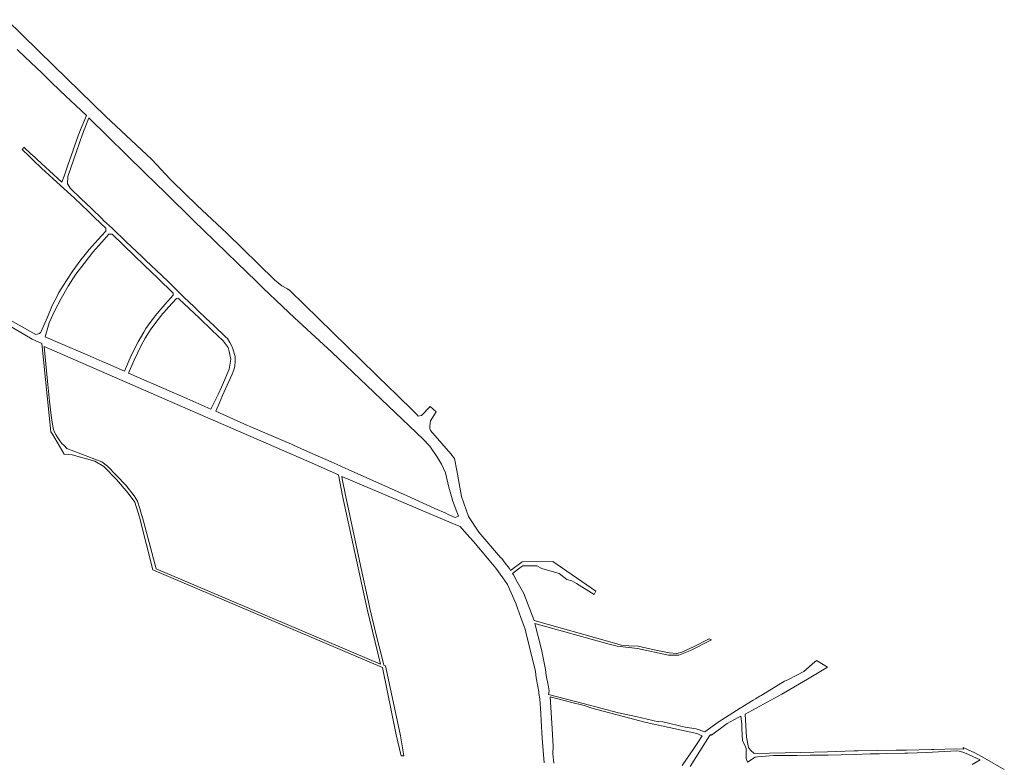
# Model space of a CAD drawing. Header units: metres. Extents: x 5552311 to 5555313, y 5709371 to 5712599.
# Tile 71 of 71: x 5553361 to 5554723, y 5711226 to 5712252. Entities that reach past the tile are written whole.
import ezdxf

# ---------------------------------------------------------------- set-up
doc = ezdxf.new("R2010")
doc.units = ezdxf.units.M
doc.header["$MEASUREMENT"] = 0
doc.layers.add('218-kontur użytku gruntowego', color=60, linetype='CONTINUOUS')

msp = doc.modelspace()

# ---------------------------------------------------------------- linework, layer by layer
at = {"layer": '218-kontur użytku gruntowego', "linetype": 'Continuous', "lineweight": 9, "flags": 128}
for points in [[(5553408.4, 5712188.6), (5553343.7, 5712252.1)], [(5553357.8, 5712211), (5553369.2, 5712200.2)], [(5553369.2, 5712200.2), (5553392, 5712178.5)], [(5553480.3, 5712118.5), (5553408.4, 5712188.6)], [(5553392, 5712178.5), (5553401.2, 5712169.7)], [(5553401.2, 5712169.7), (5553404.6, 5712166.3)], [(5553404.6, 5712166.3), (5553417.6, 5712154)], [(5553417.6, 5712154), (5553453.6, 5712119.8)], [(5553453.6, 5712119.8), (5553444, 5712096.6)], [(5553448.1, 5712093.7), (5553457.2, 5712116.4)], [(5553457.2, 5712116.4), (5553534.7, 5712040.2)], [(5553544.1, 5712058.8), (5553480.3, 5712118.5)], [(5553444, 5712096.6), (5553435.4, 5712072.4)], [(5553439.8, 5712069.8), (5553448.1, 5712093.7)], [(5553366.1, 5712074.1), (5553365, 5712072.5)], [(5553365, 5712072.5), (5553374.4, 5712063.5)], [(5553367, 5712075.9), (5553366.1, 5712074.1)], [(5553376.8, 5712066.9), (5553367, 5712075.9)], [(5553382.2, 5712062), (5553376.8, 5712066.9)], [(5553427.8, 5712035.3), (5553439.8, 5712069.8)], [(5553435.2, 5712071.8), (5553428, 5712051)], [(5553435.4, 5712072.4), (5553435.2, 5712071.8)], [(5553374.4, 5712063.5), (5553380.1, 5712058)], [(5553380.1, 5712058), (5553391.7, 5712046.9)], [(5553385.5, 5712059), (5553382.2, 5712062)], [(5553419.8, 5712027.7), (5553385.5, 5712059)], [(5553569.3, 5712031.9), (5553544.1, 5712058.8)], [(5553391.7, 5712046.9), (5553417.7, 5712023.1)], [(5553428, 5712051), (5553422.7, 5712035.9)], [(5553534.7, 5712040.2), (5553549, 5712026.1)], [(5553422.7, 5712035.9), (5553419.8, 5712027.7)], [(5553427.6, 5712025.5), (5553427.8, 5712035.3)], [(5553431.7, 5712018.7), (5553427.6, 5712025.5)], [(5553549, 5712026.1), (5553562.8, 5712012.8)], [(5553572.3, 5712029), (5553569.3, 5712031.9)], [(5553606.6, 5711995.4), (5553572.3, 5712029)], [(5553417.7, 5712023.1), (5553432.1, 5712010.1)], [(5553446.1, 5712004.9), (5553431.7, 5712018.7)], [(5553562.8, 5712012.8), (5553575.5, 5712000.2)], [(5553432.1, 5712010.1), (5553437.3, 5712005.4)], [(5553437.3, 5712005.4), (5553456.6, 5711986.9)], [(5553460.6, 5711991.1), (5553446.1, 5712004.9)], [(5553575.5, 5712000.2), (5553589.2, 5711987)], [(5553456.6, 5711986.9), (5553465.4, 5711978.5)], [(5553475.1, 5711977.3), (5553460.6, 5711991.1)], [(5553589.2, 5711987), (5553602.7, 5711973.7)], [(5553647.6, 5711957), (5553606.6, 5711995.4)], [(5553465.4, 5711978.5), (5553480.6, 5711964)], [(5553477.6, 5711974), (5553475.1, 5711977.3)], [(5553489.2, 5711964.1), (5553477.6, 5711974)], [(5553602.7, 5711973.7), (5553615.7, 5711961.1)], [(5553480.6, 5711959.8), (5553474.6, 5711953.3)], [(5553480.6, 5711964), (5553480.6, 5711959.8)], [(5553495.9, 5711957.6), (5553489.2, 5711964.1)], [(5553502.8, 5711950.9), (5553495.9, 5711957.6)], [(5553615.7, 5711961.1), (5553647.9, 5711929.9)], [(5553713.8, 5711892.7), (5553647.6, 5711957)], [(5553469.9, 5711948.2), (5553461.8, 5711939.2)], [(5553462.5, 5711930.7), (5553475.2, 5711944.6)], [(5553474.6, 5711953.3), (5553469.9, 5711948.2)], [(5553475.2, 5711944.6), (5553484.8, 5711955.5)], [(5553484.8, 5711955.5), (5553489.2, 5711955.6)], [(5553489.2, 5711955.6), (5553505, 5711940.5)], [(5553509.3, 5711944.8), (5553502.8, 5711950.9)], [(5553516.2, 5711938.2), (5553509.3, 5711944.8)], [(5553457.5, 5711934.3), (5553450.2, 5711925.4)], [(5553450.4, 5711915.2), (5553462.5, 5711930.7)], [(5553461.8, 5711939.2), (5553457.5, 5711934.3)], [(5553505, 5711940.5), (5553519.9, 5711926.2)], [(5553523.3, 5711931.4), (5553516.2, 5711938.2)], [(5553529.8, 5711925.2), (5553523.3, 5711931.4)], [(5553647.9, 5711929.9), (5553661.9, 5711916.2)], [(5553446, 5711920.4), (5553435, 5711905)], [(5553450.2, 5711925.4), (5553446, 5711920.4)], [(5553519.9, 5711926.2), (5553534.2, 5711912.5)], [(5553536, 5711919.3), (5553529.8, 5711925.2)], [(5553543.4, 5711912.2), (5553536, 5711919.3)], [(5553661.9, 5711916.2), (5553674.9, 5711903.7)], [(5553435, 5711905), (5553425.2, 5711890.2)], [(5553439, 5711900.2), (5553450.4, 5711915.2)], [(5553534.2, 5711912.5), (5553552.6, 5711894.7)], [(5553550.1, 5711905.8), (5553543.4, 5711912.2)], [(5553551.5, 5711904.4), (5553550.1, 5711905.8)], [(5553556.8, 5711899.4), (5553551.5, 5711904.4)], [(5553674.9, 5711903.7), (5553688.8, 5711890.1)], [(5553425.2, 5711890.2), (5553423, 5711886.6)], [(5553428.3, 5711884), (5553439, 5711900.2)], [(5553552.6, 5711894.7), (5553573.6, 5711874.4)], [(5553567.9, 5711889), (5553556.8, 5711899.4)], [(5553589.4, 5711867.8), (5553567.9, 5711889)], [(5553688.8, 5711890.1), (5553697.8, 5711881.4)], [(5553724, 5711884.5), (5553713.8, 5711892.7)], [(5553415.6, 5711874.9), (5553413.6, 5711870.9)], [(5553423, 5711886.6), (5553415.6, 5711874.9)], [(5553418.7, 5711866.9), (5553428.3, 5711884)], [(5553697.8, 5711881.4), (5553724.8, 5711855.7)], [(5553731.6, 5711880), (5553724, 5711884.5)], [(5553734.8, 5711877.7), (5553731.6, 5711880)], [(5553794.2, 5711819.8), (5553734.8, 5711877.7)], [(5553413.6, 5711870.9), (5553406.6, 5711857.9)], [(5553410.2, 5711850.2), (5553418.7, 5711866.9)], [(5553573.4, 5711871.4), (5553562.2, 5711858.5)], [(5553567.2, 5711854.8), (5553578.4, 5711866.7)], [(5553573.6, 5711874.4), (5553573.4, 5711871.4)], [(5553578.4, 5711866.7), (5553579.9, 5711867.1)], [(5553579.9, 5711867.1), (5553581.6, 5711866.5)], [(5553581.6, 5711866.5), (5553610, 5711839.5)], [(5553594.6, 5711862.8), (5553589.4, 5711867.8)], [(5553602.9, 5711854.8), (5553594.6, 5711862.8)], [(5553383.7, 5711817.2), (5553321.5, 5711851.5)], [(5553406.6, 5711857.9), (5553399.7, 5711840.9)], [(5553402.3, 5711833), (5553410.2, 5711850.2)], [(5553562.2, 5711858.5), (5553548.5, 5711842.8)], [(5553560.4, 5711847.2), (5553564.2, 5711851.5)], [(5553564.2, 5711851.5), (5553567.2, 5711854.8)], [(5553611.4, 5711846.7), (5553602.9, 5711854.8)], [(5553724.8, 5711855.7), (5553741.5, 5711840)], [(5553328.7, 5711839.8), (5553378.8, 5711810.8)], [(5553399.7, 5711840.9), (5553390.6, 5711820.4)], [(5553548.5, 5711842.8), (5553539.6, 5711830.5)], [(5553542.9, 5711824.3), (5553552.8, 5711837.9)], [(5553552.8, 5711837.9), (5553559.4, 5711846.1)], [(5553559.4, 5711846.1), (5553560.4, 5711847.2)], [(5553610, 5711839.5), (5553627.2, 5711823.2)], [(5553616.4, 5711841.9), (5553611.4, 5711846.7)], [(5553619, 5711839.6), (5553616.4, 5711841.9)], [(5553630.1, 5711829.1), (5553619, 5711839.6)], [(5553741.5, 5711840), (5553793.1, 5711792.5)], [(5553396.6, 5711813.7), (5553402.3, 5711833)], [(5553533.1, 5711820.5), (5553525, 5711806.8)], [(5553535.9, 5711825.3), (5553533.1, 5711820.5)], [(5553535, 5711812.1), (5553540.2, 5711820.6)], [(5553539.6, 5711830.5), (5553535.9, 5711825.3)], [(5553540.2, 5711820.6), (5553542.9, 5711824.3)], [(5553627.2, 5711823.2), (5553642.8, 5711808.2)], [(5553634.6, 5711824.8), (5553630.1, 5711829.1)], [(5553641.7, 5711818), (5553634.6, 5711824.8)], [(5553378.8, 5711810.8), (5553392, 5711804.7)], [(5553388.7, 5711818.3), (5553383.7, 5711817.2)], [(5553390.6, 5711820.4), (5553388.7, 5711818.3)], [(5553411.5, 5711807.3), (5553396.6, 5711813.7)], [(5553458.9, 5711787), (5553411.5, 5711807.3)], [(5553525, 5711806.8), (5553515.7, 5711787.8)], [(5553528.8, 5711801), (5553535, 5711812.1)], [(5553645.4, 5711814.3), (5553641.7, 5711818)], [(5553642.8, 5711808.2), (5553647.1, 5711802.9)], [(5553646, 5711813.8), (5553645.4, 5711814.3)], [(5553648.5, 5711811.3), (5553646, 5711813.8)], [(5553652.1, 5711806.1), (5553648.5, 5711811.3)], [(5553873.8, 5711742.2), (5553794.2, 5711819.8)], [(5553392, 5711804.7), (5553404.5, 5711682.3)], [(5553395.4, 5711800.4), (5553586.5, 5711717.2)], [(5553396.1, 5711790.8), (5553395.4, 5711800.4)], [(5553519.7, 5711781.6), (5553528.8, 5711801)], [(5553647.1, 5711802.9), (5553649.7, 5711799.3)], [(5553649.7, 5711799.3), (5553650.8, 5711793.4)], [(5553650.8, 5711793.4), (5553653.3, 5711782.8)], [(5553654.8, 5711801), (5553652.1, 5711806.1)], [(5553656.3, 5711797.4), (5553654.8, 5711801)], [(5553657, 5711794.7), (5553656.3, 5711797.4)], [(5553658.5, 5711789.6), (5553657, 5711794.7)], [(5553399.8, 5711752.7), (5553396.1, 5711790.8)], [(5553475.3, 5711779.9), (5553458.9, 5711787)], [(5553483.3, 5711776.3), (5553475.3, 5711779.9)], [(5553515.7, 5711787.8), (5553506.4, 5711766.3)], [(5553514.6, 5711770.2), (5553519.7, 5711781.6)], [(5553653.3, 5711782.8), (5553651.1, 5711769.3)], [(5553659.3, 5711786.8), (5553658.5, 5711789.6)], [(5553659.4, 5711779.5), (5553659.3, 5711786.8)], [(5553793.1, 5711792.5), (5553919.9, 5711672)], [(5553506.4, 5711766.3), (5553483.3, 5711776.3)], [(5553511.8, 5711763.8), (5553514.6, 5711770.2)], [(5553651.1, 5711769.3), (5553644.5, 5711754)], [(5553655, 5711762.4), (5553657.8, 5711769.6)], [(5553657.8, 5711769.6), (5553658.8, 5711773.6)], [(5553658.8, 5711773.6), (5553659.4, 5711779.5)], [(5553402.7, 5711724.8), (5553399.8, 5711752.7)], [(5553571.4, 5711737.9), (5553511.8, 5711763.8)], [(5553644.5, 5711754), (5553640.3, 5711744.4)], [(5553645.9, 5711741.8), (5553655, 5711762.4)], [(5553640.3, 5711744.4), (5553636.3, 5711735.1)], [(5553641.8, 5711732.6), (5553645.9, 5711741.8)], [(5553879.4, 5711736.7), (5553873.8, 5711742.2)], [(5553592.3, 5711728.7), (5553571.4, 5711737.9)], [(5553625.7, 5711714), (5553592.3, 5711728.7)], [(5553631.6, 5711725.7), (5553625.7, 5711714)], [(5553636.3, 5711735.1), (5553631.6, 5711725.7)], [(5553637.1, 5711721.7), (5553641.8, 5711732.6)], [(5553910.2, 5711706.9), (5553879.4, 5711736.7)], [(5553404.8, 5711705.2), (5553402.7, 5711724.8)], [(5553586.5, 5711717.2), (5553607.8, 5711707.9)], [(5553632.4, 5711710.9), (5553637.1, 5711721.7)], [(5553928.7, 5711717.7), (5553916.9, 5711705.3)], [(5553937.4, 5711710.2), (5553928.7, 5711717.7)], [(5553406.1, 5711695.2), (5553404.8, 5711705.2)], [(5553607.8, 5711707.9), (5553761.8, 5711640.9)], [(5553676.5, 5711691.5), (5553632.4, 5711710.9)], [(5553912.1, 5711704.3), (5553910.2, 5711706.9)], [(5553916.4, 5711705.3), (5553912.1, 5711704.3)], [(5553916.9, 5711705.3), (5553916.4, 5711705.3)], [(5553929.5, 5711697.8), (5553937.4, 5711710.2)], [(5553408.3, 5711685.9), (5553406.1, 5711695.2)], [(5553409.7, 5711681.9), (5553408.3, 5711685.9)], [(5553681.1, 5711689.5), (5553676.5, 5711691.5)], [(5553731.6, 5711667.7), (5553681.1, 5711689.5)], [(5553928.3, 5711690.6), (5553928.7, 5711694.2)], [(5553928.5, 5711687.2), (5553928.3, 5711690.6)], [(5553929.3, 5711684.5), (5553928.5, 5711687.2)], [(5553928.7, 5711694.2), (5553929.5, 5711697.8)], [(5553957.5, 5711652), (5553929.3, 5711684.5)], [(5553404.5, 5711682.3), (5553406.9, 5711679.4)], [(5553406.9, 5711679.4), (5553423.1, 5711651.8)], [(5553411.9, 5711678.1), (5553409.7, 5711681.9)], [(5553414.2, 5711674.2), (5553411.9, 5711678.1)], [(5553417, 5711670.1), (5553414.2, 5711674.2)], [(5553919.9, 5711672), (5553921.2, 5711670.5)], [(5553419.9, 5711666.3), (5553417, 5711670.1)], [(5553422.9, 5711663.5), (5553419.9, 5711666.3)], [(5553426.4, 5711659.7), (5553422.9, 5711663.5)], [(5553475.1, 5711641), (5553426.4, 5711659.7)], [(5553737.2, 5711665.3), (5553731.6, 5711667.7)], [(5553739, 5711664.5), (5553737.2, 5711665.3)], [(5553740.1, 5711664), (5553739, 5711664.5)], [(5553755.4, 5711657.2), (5553740.1, 5711664)], [(5553792, 5711641), (5553755.4, 5711657.2)], [(5553921.2, 5711670.5), (5553926.7, 5711664.7)], [(5553926.7, 5711664.7), (5553928.6, 5711662.7)], [(5553928.6, 5711662.7), (5553939.2, 5711647.2)], [(5553423.1, 5711651.8), (5553434, 5711650.6)], [(5553434, 5711650.6), (5553465.3, 5711641.8)], [(5553939.2, 5711647.2), (5553944.4, 5711638)], [(5553962.7, 5711645.5), (5553957.5, 5711652)], [(5553965.6, 5711629.2), (5553962.7, 5711645.5)], [(5553465.3, 5711641.8), (5553477.8, 5711634.5)], [(5553482.6, 5711635.2), (5553475.1, 5711641)], [(5553477.8, 5711634.5), (5553495.4, 5711616.6)], [(5553495.3, 5711622.2), (5553482.6, 5711635.2)], [(5553761.8, 5711640.9), (5553802, 5711623.3)], [(5553804.4, 5711635.5), (5553792, 5711641)], [(5553807.2, 5711634.1), (5553804.4, 5711635.5)], [(5553815.7, 5711630.3), (5553807.2, 5711634.1)], [(5553897, 5711593.9), (5553815.7, 5711630.3)], [(5553944.4, 5711638), (5553950, 5711626)], [(5553508.2, 5711608.6), (5553495.3, 5711622.2)], [(5553495.4, 5711616.6), (5553511.6, 5711597.9)], [(5553802, 5711623.3), (5553807.7, 5711594.2)], [(5553807.2, 5711617.7), (5553806.6, 5711621)], [(5553806.6, 5711621), (5553966.9, 5711553)], [(5553811.7, 5711595), (5553807.2, 5711617.7)], [(5553950, 5711626), (5553954.8, 5711606.2)], [(5553972, 5711593.3), (5553965.6, 5711629.2)], [(5553519.8, 5711594), (5553508.2, 5711608.6)], [(5553954.8, 5711606.2), (5553959.3, 5711589.9)], [(5553511.6, 5711597.9), (5553520.6, 5711585.1)], [(5553524.5, 5711586.7), (5553519.8, 5711594)], [(5553807.7, 5711594.2), (5553841.7, 5711437.3)], [(5553832.7, 5711498), (5553811.7, 5711595)], [(5553935.4, 5711576.7), (5553897, 5711593.9)], [(5553959.3, 5711589.9), (5553960, 5711587.4)], [(5553982.1, 5711565.7), (5553972, 5711593.3)], [(5553520.6, 5711585.1), (5553527, 5711564.8)], [(5553527.5, 5711576.4), (5553524.5, 5711586.7)], [(5553530.3, 5711566.6), (5553527.5, 5711576.4)], [(5553950.4, 5711570), (5553935.4, 5711576.7)], [(5553960, 5711587.4), (5553968, 5711566.2)], [(5553527, 5711564.8), (5553545.4, 5711491.6)], [(5553530.9, 5711565.8), (5553530.3, 5711566.6)], [(5553549.9, 5711493), (5553530.9, 5711565.8)], [(5553953.6, 5711568.5), (5553950.4, 5711570)], [(5553963.3, 5711564.2), (5553953.6, 5711568.5)], [(5553968, 5711566.2), (5553963.3, 5711564.2)], [(5553996.2, 5711543.9), (5553982.1, 5711565.7)], [(5553966.9, 5711553), (5553970.6, 5711551.5)], [(5553970.6, 5711551.5), (5553979.6, 5711541.2)], [(5553979.6, 5711541.2), (5553989, 5711530.8)], [(5554026.3, 5711509), (5553996.2, 5711543.9)], [(5553989, 5711530.8), (5554010.7, 5711505)], [(5554027.8, 5711507.3), (5554026.3, 5711509)], [(5553844.1, 5711445.2), (5553832.7, 5711498)], [(5554010.7, 5711505), (5554017.5, 5711497)], [(5554017.5, 5711497), (5554019.5, 5711494.3)], [(5554019.5, 5711494.3), (5554029.2, 5711480.8)], [(5554032.7, 5711500.9), (5554027.8, 5711507.3)], [(5554038.4, 5711493.5), (5554032.7, 5711500.9)], [(5554056, 5711502.8), (5554039.9, 5711491)], [(5554042.5, 5711486.8), (5554053, 5711494.4)], [(5554053, 5711494.4), (5554056.9, 5711497.3)], [(5554098.4, 5711503.3), (5554056, 5711502.8)], [(5554056.9, 5711497.3), (5554076.3, 5711497.5)], [(5554076.3, 5711497.5), (5554083.1, 5711493.6)], [(5554158, 5711462.1), (5554098.4, 5711503.3)], [(5553545.4, 5711491.6), (5553862.9, 5711356.9)], [(5553860.4, 5711361.3), (5553549.9, 5711493)], [(5554029.2, 5711480.8), (5554036, 5711471.4)], [(5554039.9, 5711491), (5554038.4, 5711493.5)], [(5554043.9, 5711484.7), (5554042.5, 5711486.8)], [(5554049.1, 5711475.4), (5554043.9, 5711484.7)], [(5554083.1, 5711493.6), (5554107.1, 5711486.7)], [(5554107.1, 5711486.7), (5554118, 5711478.3)], [(5554036, 5711471.4), (5554047.7, 5711444.3)], [(5554058.3, 5711459.1), (5554049.1, 5711475.4)], [(5554118, 5711478.3), (5554124.9, 5711476.5)], [(5554124.9, 5711476.5), (5554131.2, 5711473)], [(5554131.2, 5711473), (5554155.5, 5711457.7)], [(5554072.9, 5711421.9), (5554058.3, 5711459.1)], [(5554155.5, 5711457.7), (5554158, 5711462.1)], [(5553845.6, 5711438.2), (5553844.1, 5711445.2)], [(5554047.7, 5711444.3), (5554049.7, 5711438.8)], [(5553841.7, 5711437.3), (5553860.4, 5711361.3)], [(5553855.4, 5711398.5), (5553845.6, 5711438.2)], [(5554049.7, 5711438.8), (5554054.1, 5711426)], [(5554054.1, 5711426), (5554060.2, 5711409.6)], [(5554177.5, 5711392.4), (5554072.9, 5711421.9)], [(5554083, 5711381.9), (5554073.6, 5711417.6)], [(5554073.6, 5711417.6), (5554176.5, 5711389)], [(5553863.3, 5711366.2), (5553855.4, 5711398.5)], [(5554060.2, 5711409.6), (5554061.3, 5711405.6)], [(5554061.3, 5711405.6), (5554066.3, 5711384.7)], [(5554176.5, 5711389), (5554187.2, 5711386.1)], [(5554188.4, 5711389), (5554177.5, 5711392.4)], [(5554187.2, 5711386.1), (5554215.4, 5711383.2)], [(5554192.8, 5711387.8), (5554188.4, 5711389)], [(5554203.5, 5711386.9), (5554192.8, 5711387.8)], [(5554216.5, 5711386.1), (5554203.5, 5711386.9)], [(5554238.5, 5711381.4), (5554216.5, 5711386.1)], [(5554293, 5711385.5), (5554282, 5711380.2)], [(5554288.8, 5711380.4), (5554317.9, 5711395.1)], [(5554314.6, 5711396.5), (5554293, 5711385.5)], [(5554317.9, 5711395.1), (5554314.6, 5711396.5)], [(5554066.3, 5711384.7), (5554074.3, 5711351.2)], [(5554088.3, 5711354), (5554083, 5711381.9)], [(5554215.4, 5711383.2), (5554258.6, 5711373.7)], [(5554259.3, 5711377.1), (5554238.5, 5711381.4)], [(5554258.6, 5711373.7), (5554272.8, 5711373.9)], [(5554269.9, 5711376.3), (5554259.3, 5711377.1)], [(5554276.6, 5711377.8), (5554269.9, 5711376.3)], [(5554272.8, 5711373.9), (5554288.8, 5711380.4)], [(5554282, 5711380.2), (5554276.6, 5711377.8)], [(5553864.8, 5711360), (5553863.3, 5711366.2)], [(5553867.3, 5711359.3), (5553864.8, 5711360)], [(5553887.6, 5711264.5), (5553867.3, 5711359.3)], [(5554460.7, 5711364.6), (5554445.7, 5711351.4)], [(5554463, 5711366.6), (5554460.7, 5711364.6)], [(5554474.4, 5711359.5), (5554463, 5711366.6)], [(5554478, 5711357.1), (5554474.4, 5711359.5)], [(5553862.9, 5711356.9), (5553882.1, 5711263.6)], [(5554074.3, 5711351.2), (5554075.4, 5711342.7)], [(5554089.4, 5711345.8), (5554088.3, 5711354)], [(5554092.3, 5711330.1), (5554089.4, 5711345.8)], [(5554435.6, 5711346), (5554423.3, 5711339.6)], [(5554445.7, 5711351.4), (5554435.6, 5711346)], [(5554450.4, 5711340.8), (5554478, 5711357.1)], [(5554075.4, 5711342.7), (5554077.8, 5711330.4)], [(5554077.8, 5711330.4), (5554079, 5711323.2)], [(5554418.9, 5711337.8), (5554386.6, 5711318.3)], [(5554415.2, 5711320), (5554450.4, 5711340.8)], [(5554423.3, 5711339.6), (5554418.9, 5711337.8)], [(5554079, 5711323.2), (5554079.3, 5711321)], [(5554079.3, 5711321), (5554080.4, 5711313.3)], [(5554093.2, 5711324.8), (5554092.3, 5711330.1)], [(5554092.5, 5711319.7), (5554093.2, 5711324.8)], [(5554140.5, 5711307.2), (5554092.5, 5711319.7)], [(5554364.4, 5711292.5), (5554415.2, 5711320)], [(5554384.5, 5711317), (5554378.7, 5711313.5)], [(5554386.6, 5711318.3), (5554384.5, 5711317)], [(5554080.4, 5711313.3), (5554082.1, 5711293.3)], [(5554094.6, 5711316.1), (5554126.7, 5711307.9)], [(5554097, 5711279.9), (5554094.6, 5711316.1)], [(5554126.7, 5711307.9), (5554138.1, 5711305)], [(5554138.1, 5711305), (5554141.7, 5711304.1)], [(5554189.2, 5711294.3), (5554140.5, 5711307.2)], [(5554141.7, 5711304.1), (5554152.6, 5711300.8)], [(5554375.6, 5711311.7), (5554357.7, 5711300.8)], [(5554378.7, 5711313.5), (5554375.6, 5711311.7)], [(5554082.1, 5711293.3), (5554082.3, 5711283.2)], [(5554152.6, 5711300.8), (5554227.7, 5711280.8)], [(5554213.1, 5711288.9), (5554189.2, 5711294.3)], [(5554357.7, 5711300.8), (5554327.2, 5711281.1)], [(5554366, 5711260.7), (5554364.4, 5711292.5)], [(5554082.3, 5711283.2), (5554083.7, 5711259.1)], [(5554098.8, 5711247.9), (5554097, 5711279.9)], [(5554244.5, 5711281.7), (5554213.1, 5711288.9)], [(5554227.7, 5711280.8), (5554297.5, 5711265.6)], [(5554250.5, 5711281.9), (5554244.5, 5711282.1)], [(5554244.5, 5711282.1), (5554244.5, 5711281.7)], [(5554281.3, 5711274.5), (5554250.5, 5711281.9)], [(5554327.2, 5711281.1), (5554308.7, 5711268.1)], [(5554317.9, 5711263.5), (5554339.5, 5711279.6)], [(5554339.5, 5711279.6), (5554354.9, 5711287.5)], [(5554354.9, 5711287.5), (5554358.5, 5711289.4)], [(5554358.5, 5711289.4), (5554359.8, 5711279)], [(5554359.8, 5711279), (5554360, 5711272.5)], [(5553882.1, 5711263.6), (5553888.9, 5711234.6)], [(5553888, 5711262.6), (5553887.6, 5711264.5)], [(5553892.7, 5711234.8), (5553888, 5711262.6)], [(5554296.6, 5711272.2), (5554281.3, 5711274.5)], [(5554308.7, 5711268.1), (5554296.6, 5711272.2)], [(5554297.5, 5711265.6), (5554304.8, 5711262.3)], [(5554304.8, 5711262.3), (5554298.8, 5711253.3)], [(5554315.1, 5711262.3), (5554316.6, 5711263.8)], [(5554316.6, 5711263.8), (5554316.8, 5711264.1)], [(5554316.8, 5711264.1), (5554317.9, 5711263.5)], [(5554360, 5711272.5), (5554360.9, 5711255.7)], [(5554083.7, 5711259.1), (5554086.5, 5711225.2)], [(5554288.4, 5711219.8), (5554315.1, 5711262.3)], [(5554298.8, 5711253.3), (5554293.2, 5711245.1)], [(5554360.9, 5711255.7), (5554363.9, 5711249.4)], [(5554363.9, 5711249.4), (5554365.7, 5711245)], [(5554369, 5711246.4), (5554366, 5711260.7)], [(5554098.7, 5711237.6), (5554098.8, 5711247.9)], [(5554100.1, 5711224.8), (5554098.7, 5711237.6)], [(5554293.2, 5711245.1), (5554277.1, 5711221.3)], [(5554365.7, 5711245), (5554365.8, 5711230.9)], [(5554371.6, 5711242.5), (5554369, 5711246.4)], [(5554376.8, 5711237.8), (5554371.6, 5711242.5)], [(5554440.7, 5711239.3), (5554376.8, 5711237.8)], [(5554381.5, 5711233.5), (5554403.5, 5711235)], [(5554403.5, 5711235), (5554435.8, 5711235.4)], [(5554435.8, 5711235.4), (5554454.1, 5711235.8)], [(5554478.2, 5711240.4), (5554440.7, 5711239.3)], [(5554454.1, 5711235.8), (5554479.2, 5711235.8)], [(5554515, 5711241.5), (5554478.2, 5711240.4)], [(5554479.2, 5711235.8), (5554515.2, 5711236.7)], [(5554520.5, 5711241.7), (5554515, 5711241.5)], [(5554515.2, 5711236.7), (5554537, 5711237.3)], [(5554573, 5711242.5), (5554520.5, 5711241.7)], [(5554537, 5711237.3), (5554541, 5711237.4)], [(5554541, 5711237.4), (5554543.9, 5711237.4)], [(5554543.9, 5711237.4), (5554549.9, 5711237.6)], [(5554549.9, 5711237.6), (5554559.4, 5711237.8)], [(5554559.4, 5711237.8), (5554585.3, 5711238.5)], [(5554587.5, 5711242.7), (5554573, 5711242.5)], [(5554585.3, 5711238.5), (5554589.3, 5711238.6)], [(5554622.1, 5711243.3), (5554587.5, 5711242.7)], [(5554589.3, 5711238.6), (5554615.1, 5711239.3)], [(5554615.1, 5711239.3), (5554656.5, 5711241.6)], [(5554625.2, 5711243.3), (5554622.1, 5711243.3)], [(5554656.1, 5711244.5), (5554625.2, 5711243.3)], [(5554666.2, 5711244), (5554656.1, 5711244.5)], [(5554656.5, 5711241.6), (5554660.3, 5711241)], [(5554660.3, 5711241), (5554665.4, 5711239.7)], [(5554665.4, 5711239.7), (5554673.2, 5711236.5)], [(5554666.8, 5711245.7), (5554665.8, 5711246.3)], [(5554665.8, 5711246.3), (5554666.2, 5711244)], [(5554682, 5711238.9), (5554666.8, 5711245.7)], [(5554673.2, 5711236.5), (5554689.2, 5711229)], [(5554695.3, 5711231.5), (5554682, 5711238.9)], [(5553888.9, 5711234.6), (5553892.7, 5711234.8)], [(5554365.8, 5711230.9), (5554367.5, 5711226.1)], [(5554367.5, 5711226.1), (5554378.4, 5711232.7)], [(5554378.4, 5711232.7), (5554381.5, 5711233.5)], [(5554689.2, 5711229), (5554678.2, 5711222.9)], [(5554722.6, 5711215.8), (5554695.3, 5711231.5)]]:
    msp.add_lwpolyline(points, dxfattribs=at)

doc.saveas('drawing.dxf')
